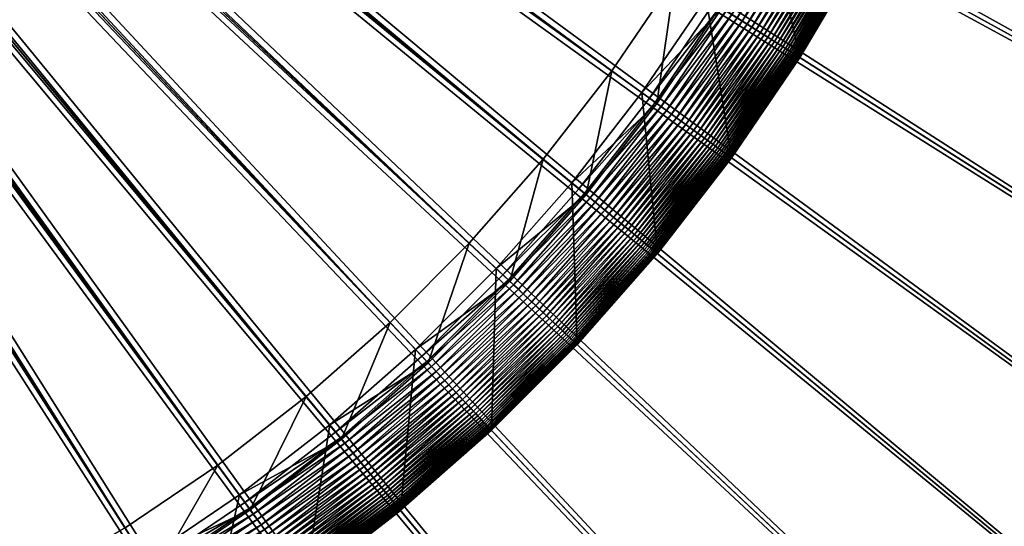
# Model space of a CAD drawing. Header units: millimetres. Extents: x -6 to 6, y -6 to 6.
# Tile 45 of 256: x 1.6 to 3.4, y -2.7 to -1.8. Entities that reach past the tile are written whole.
import ezdxf

# ---------------------------------------------------------------- set-up
doc = ezdxf.new("R2010")
doc.units = ezdxf.units.MM
doc.layers.get('0').update_dxf_attribs({"true_color": 0x5890e1})

msp = doc.modelspace()

# ---------------------------------------------------------------- meshes
at = {"color": 206, "true_color": 0x6c0888}
mesh = msp.add_polyface(dxfattribs=at)
corners = [(3.3407, 0, -7.7581), (0.2266, -0.0142, -7.7581), (3.3341, -0.2098, -7.7581), (0.227, 0, -8.1441), (3.2562, 0, -8.1272), (3.2498, -0.2045, -8.1272), (0.2252, -0.0284, -7.7581), (3.3144, -0.4187, -7.7581), (0.2266, -0.0142, -8.1441), (3.2306, -0.4081, -8.1272), (0.223, -0.0425, -7.7581), (3.2816, -0.626, -7.7581), (0.2252, -0.0284, -8.1441), (3.1986, -0.6101, -8.1272), (0.2199, -0.0564, -7.7581), (3.2358, -0.8308, -7.7581), (0.223, -0.0425, -8.1441), (3.1539, -0.8098, -8.1272), (0.2159, -0.0701, -7.7581), (3.1772, -1.0323, -7.7581), (0.2199, -0.0564, -8.1441), (3.0969, -1.0062, -8.1272), (0.2111, -0.0835, -7.7581), (3.1061, -1.2298, -7.7581), (0.2159, -0.0701, -8.1441), (3.0276, -1.1987, -8.1272), (0.2054, -0.0966, -7.7581), (3.0228, -1.4224, -7.7581), (0.2111, -0.0835, -8.1441), (2.9463, -1.3864, -8.1272), (0.1989, -0.1093, -7.7581), (2.9275, -1.6094, -7.7581), (0.2054, -0.0966, -8.1441), (2.8535, -1.5687, -8.1272), (0.1917, -0.1216, -7.7581), (2.8207, -1.79, -7.7581), (0.1989, -0.1093, -8.1441), (2.7493, -1.7447, -8.1272), (2.8429, -1.8041, -7.7593), (2.7136, -1.9715, -7.7584), (2.724, -1.979, -7.7593), (2.832, -1.7972, -7.7584), (2.7027, -1.9636, -7.7581), (0.1837, -0.1334, -7.7581), (0.1917, -0.1216, -8.1441), (2.6344, -1.9139, -8.1272), (2.835, -1.7991, -8.3807), (2.7164, -1.9735, -8.3807), (2.6891, -1.9537, -11.6008), (2.8142, -2.0446, -7.8094), (2.809, -2.0408, -7.8029), (2.6753, -2.2131, -7.8029), (2.8033, -2.0367, -7.7968), (2.6699, -2.2087, -7.7968), (2.7973, -2.0323, -7.791), (2.6641, -2.2039, -7.791), (2.7908, -2.0276, -7.7856), (2.658, -2.1988, -7.7856), (2.784, -2.0226, -7.7806), (2.6515, -2.1935, -7.7806), (2.7767, -2.0174, -7.7761), (2.6446, -2.1877, -7.7761), (2.7691, -2.0118, -7.7721), (2.6373, -2.1817, -7.7721), (2.7609, -2.0059, -7.7685), (2.6295, -2.1753, -7.7685), (2.7524, -1.9997, -7.7654), (2.6214, -2.1685, -7.7654), (2.7434, -1.9931, -7.7628), (2.6128, -2.1615, -7.7628), (2.7339, -1.9863, -7.7608), (2.6038, -2.154, -7.7608), (2.5944, -2.1462, -7.7593), (2.5845, -2.138, -7.7584), (2.5741, -2.1294, -7.7581), (0.1749, -0.1447, -7.7581), (0.1837, -0.1334, -8.1441), (2.509, -2.0756, -8.1272), (2.5871, -2.1402, -8.3807), (2.5611, -2.1186, -11.6008), (2.8531, -2.0729, -11.7544), (2.7173, -2.2479, -11.7544), (0.1655, -0.1553, -7.7581), (2.4353, -2.2868, -7.7581), (0.1749, -0.1447, -8.1441), (2.3737, -2.229, -8.1272), (0.1554, -0.1654, -7.7581), (2.2869, -2.4352, -7.7581), (0.1655, -0.1553, -8.1441), (2.2291, -2.3736, -8.1272), (0.1447, -0.1749, -7.7581), (2.1295, -2.574, -7.7581), (0.1554, -0.1654, -8.1441), (2.0756, -2.5089, -8.1272), (0.1335, -0.1836, -7.7581), (1.9637, -2.7027, -7.7581), (0.1447, -0.1749, -8.1441), (1.914, -2.6343, -8.1272)]
mesh.append_faces([[corners[k] for k in face] for face in [(0, 1, 2), (2, 6, 7), (7, 10, 11), (11, 14, 15), (15, 18, 19), (19, 22, 23), (23, 26, 27), (27, 30, 31), (31, 34, 35), (38, 39, 40), (41, 42, 39), (35, 43, 42), (37, 47, 45), (46, 48, 47), (66, 69, 67), (68, 71, 69), (70, 72, 71), (40, 73, 72), (39, 74, 73), (42, 75, 74), (45, 78, 77), (47, 79, 78), (48, 81, 79), (74, 82, 83), (83, 86, 87), (87, 90, 91), (91, 94, 95)]], dxfattribs={"vtx0": -1, "color": 206})
mesh.append_faces([[corners[k] for k in face] for face in [(3, 4, 5), (8, 5, 9), (12, 9, 13), (16, 13, 17), (20, 17, 21), (24, 21, 25), (28, 25, 29), (32, 29, 33), (36, 33, 37), (44, 37, 45), (37, 46, 47), (49, 50, 51), (50, 52, 53), (52, 54, 55), (54, 56, 57), (56, 58, 59), (58, 60, 61), (60, 62, 63), (62, 64, 65), (64, 66, 67), (66, 68, 69), (68, 70, 71), (70, 40, 72), (40, 39, 73), (39, 42, 74), (76, 45, 77), (45, 47, 78), (47, 48, 79), (48, 80, 81), (84, 77, 85), (88, 85, 89), (92, 89, 93), (96, 93, 97)]], dxfattribs={"vtx2": -1, "color": 206})
mesh = msp.add_polyface(dxfattribs=at)
corners = [(0.0961, -0.3743, 34.1561), (1.7134, -5.2733, 34.1273), (0.1194, -0.3675, 34.1561), (1.7579, -5.4102, 33.4988), (0.1194, -0.3675, 33.4988), (0.1423, -0.3593, 33.4988), (2.0411, -5.1553, 34.1273), (0.1423, -0.3593, 34.1561), (2.0941, -5.2891, 33.4988), (0.1645, -0.3497, 33.4988), (2.3608, -5.017, 34.1273), (0.1645, -0.3497, 34.1561), (2.4221, -5.1472, 33.4988), (0.1862, -0.3386, 33.4988), (2.6712, -4.8589, 34.1273), (0.1862, -0.3386, 34.1561), (2.7405, -4.985, 33.4988), (0.2071, -0.3263, 33.4988), (2.971, -4.6816, 34.1273), (0.2071, -0.3263, 34.1561), (3.0481, -4.803, 33.4988), (0.2271, -0.3126, 33.4988), (3.2591, -4.4858, 34.1273), (0.2271, -0.3126, 34.1561), (3.3437, -4.6022, 33.4988), (0.2463, -0.2978, 33.4988), (3.5343, -4.2723, 34.1273), (0.2463, -0.2978, 34.1561), (3.626, -4.3831, 33.4988), (0.2645, -0.2817, 33.4988), (3.7956, -4.0419, 34.1273), (0.2645, -0.2817, 34.1561), (3.8941, -4.1468, 33.4988), (0.2817, -0.2645, 33.4988), (4.0419, -3.7956, 34.1273), (0.2817, -0.2645, 34.1561), (4.1468, -3.8941, 33.4988), (0.2978, -0.2463, 33.4988), (4.2723, -3.5343, 34.1273), (0.2978, -0.2463, 34.1561), (4.3831, -3.626, 33.4988), (0.3126, -0.2271, 33.4988), (4.4858, -3.2591, 34.1273), (0.3126, -0.2271, 34.1561), (4.6022, -3.3437, 33.4988), (0.3263, -0.2071, 33.4988), (4.803, -3.0481, 33.4988), (4.6816, -2.971, 34.1273), (0.3263, -0.2071, 34.1561), (0.3386, -0.1862, 33.4988), (4.985, -2.7405, 33.4988), (4.8589, -2.6712, 34.1273), (0.3386, -0.1862, 34.1561), (0.3497, -0.1645, 33.4988), (5.1472, -2.4221, 33.4988), (5.017, -2.3608, 34.1273), (0.3497, -0.1645, 34.1561), (0.3593, -0.1423, 33.4988), (5.2891, -2.0941, 33.4988), (5.1553, -2.0411, 34.1273), (0.3593, -0.1423, 34.1561), (0.3675, -0.1194, 33.4988), (5.4102, -1.7579, 33.4988), (5.2733, -1.7134, 34.1273), (0.3675, -0.1194, 34.1561), (0.3743, -0.0961, 33.4988), (5.5099, -1.4147, 33.4988), (5.3705, -1.3789, 34.1273), (0.3743, -0.0961, 34.1561), (0.3796, -0.0724, 33.4988), (5.5878, -1.0659, 33.4988), (5.4465, -1.039, 34.1273), (0.3796, -0.0724, 34.1561), (0.3834, -0.0484, 33.4988), (5.6437, -0.713, 33.4988), (5.501, -0.6949, 34.1273), (0.3834, -0.0484, 34.1561), (0.3857, -0.0243, 33.4988), (5.5338, -0.3482, 34.1273), (0.3857, -0.0243, 34.1561), (5.6774, -0.3572, 33.4988), (0.3864, 0, 33.4988), (5.5447, 0, 34.1273), (0.3864, 0, 34.1561)]
mesh.append_faces([[corners[k] for k in face] for face in [(0, 1, 2), (2, 6, 7), (7, 10, 11), (11, 14, 15), (15, 18, 19), (19, 22, 23), (23, 26, 27), (27, 30, 31), (31, 34, 35), (35, 38, 39), (39, 42, 43), (44, 45, 46), (43, 47, 48), (46, 49, 50), (48, 51, 52), (50, 53, 54), (52, 55, 56), (54, 57, 58), (56, 59, 60), (58, 61, 62), (60, 63, 64), (62, 65, 66), (64, 67, 68), (66, 69, 70), (68, 71, 72), (70, 73, 74), (72, 75, 76), (76, 78, 79), (79, 82, 83)]], dxfattribs={"vtx0": -1, "color": 206})
mesh.append_faces([[corners[k] for k in face] for face in [(3, 4, 5), (8, 5, 9), (12, 9, 13), (16, 13, 17), (20, 17, 21), (24, 21, 25), (28, 25, 29), (32, 29, 33), (36, 33, 37), (40, 37, 41), (39, 38, 42), (44, 41, 45), (43, 42, 47), (46, 45, 49), (48, 47, 51), (50, 49, 53), (52, 51, 55), (54, 53, 57), (56, 55, 59), (58, 57, 61), (60, 59, 63), (62, 61, 65), (64, 63, 67), (66, 65, 69), (68, 67, 71), (70, 69, 73), (72, 71, 75), (74, 73, 77), (76, 75, 78), (80, 77, 81), (79, 78, 82)]], dxfattribs={"vtx2": -1, "color": 206})
mesh = msp.add_polyface(dxfattribs=at)
corners = [(0.2199, -0.0564, -8.1441), (3.0969, -1.0062, -8.1272), (0.2159, -0.0701, -8.1441), (3.1772, -1.0323, -7.7581), (0.2159, -0.0701, -7.7581), (0.2111, -0.0835, -7.7581), (3.0276, -1.1987, -8.1272), (0.2111, -0.0835, -8.1441), (3.1061, -1.2298, -7.7581), (0.2054, -0.0966, -7.7581), (2.9463, -1.3864, -8.1272), (0.2054, -0.0966, -8.1441), (3.0228, -1.4224, -7.7581), (0.1989, -0.1093, -7.7581), (2.8535, -1.5687, -8.1272), (0.1989, -0.1093, -8.1441), (2.9275, -1.6094, -7.7581), (0.1917, -0.1216, -7.7581), (2.7493, -1.7447, -8.1272), (0.1917, -0.1216, -8.1441), (2.8207, -1.79, -7.7581), (0.1837, -0.1334, -7.7581), (2.6344, -1.9139, -8.1272), (0.1837, -0.1334, -8.1441), (2.7027, -1.9636, -7.7581), (0.1749, -0.1447, -7.7581), (2.509, -2.0756, -8.1272), (0.1749, -0.1447, -8.1441), (2.5741, -2.1294, -7.7581), (0.1655, -0.1553, -7.7581), (2.3737, -2.229, -8.1272), (0.1655, -0.1553, -8.1441), (2.4353, -2.2868, -7.7581), (0.1554, -0.1654, -7.7581), (2.2291, -2.3736, -8.1272), (0.1554, -0.1654, -8.1441), (2.2869, -2.4352, -7.7581), (0.1447, -0.1749, -7.7581), (2.0756, -2.5089, -8.1272), (0.1447, -0.1749, -8.1441), (2.1295, -2.574, -7.7581), (0.1335, -0.1836, -7.7581), (1.914, -2.6343, -8.1272), (0.1335, -0.1836, -8.1441), (1.9637, -2.7027, -7.7581), (0.1217, -0.1916, -7.7581), (1.7901, -2.8206, -7.7581), (1.7448, -2.7493, -8.1272), (0.1217, -0.1916, -8.1441), (0.1094, -0.1989, -7.7581), (1.6094, -2.9274, -7.7581), (1.5687, -2.8534, -8.1272), (0.1094, -0.1989, -8.1441), (0.0967, -0.2053, -7.7581), (1.4225, -3.0227, -7.7581), (1.3865, -2.9463, -8.1272), (0.0967, -0.2053, -8.1441), (0.0836, -0.211, -7.7581), (1.2298, -3.1061, -7.7581), (1.1987, -3.0275, -8.1272), (0.0836, -0.211, -8.1441), (0.0702, -0.2158, -7.7581), (1.0324, -3.1772, -7.7581), (1.0063, -3.0968, -8.1272), (0.0702, -0.2158, -8.1441), (0.0565, -0.2198, -7.7581), (0.8309, -3.2357, -7.7581), (0.8098, -3.1539, -8.1272), (0.0565, -0.2198, -8.1441), (0.0426, -0.2229, -7.7581), (0.626, -3.2815, -7.7581), (0.6102, -3.1985, -8.1272), (0.0426, -0.2229, -8.1441), (0.0285, -0.2251, -7.7581), (0.4188, -3.3143, -7.7581), (0.4082, -3.2305, -8.1272), (0.0285, -0.2251, -8.1441), (0.0143, -0.2265, -7.7581), (0.2045, -3.2497, -8.1272), (0.0143, -0.2265, -8.1441), (0.2098, -3.3341, -7.7581), (0.0001, -0.2269, -7.7581), (0.0001, -3.2562, -8.1272), (0.0001, -0.2269, -8.1441)]
mesh.append_faces([[corners[k] for k in face] for face in [(0, 1, 2), (2, 6, 7), (7, 10, 11), (11, 14, 15), (15, 18, 19), (19, 22, 23), (23, 26, 27), (27, 30, 31), (31, 34, 35), (35, 38, 39), (39, 42, 43), (44, 45, 46), (43, 47, 48), (46, 49, 50), (48, 51, 52), (50, 53, 54), (52, 55, 56), (54, 57, 58), (56, 59, 60), (58, 61, 62), (60, 63, 64), (62, 65, 66), (64, 67, 68), (66, 69, 70), (68, 71, 72), (70, 73, 74), (72, 75, 76), (76, 78, 79), (79, 82, 83)]], dxfattribs={"vtx0": -1, "color": 206})
mesh.append_faces([[corners[k] for k in face] for face in [(3, 4, 5), (8, 5, 9), (12, 9, 13), (16, 13, 17), (20, 17, 21), (24, 21, 25), (28, 25, 29), (32, 29, 33), (36, 33, 37), (40, 37, 41), (44, 41, 45), (43, 42, 47), (46, 45, 49), (48, 47, 51), (50, 49, 53), (52, 51, 55), (54, 53, 57), (56, 55, 59), (58, 57, 61), (60, 59, 63), (62, 61, 65), (64, 63, 67), (66, 65, 69), (68, 67, 71), (70, 69, 73), (72, 71, 75), (74, 73, 77), (76, 75, 78), (80, 77, 81), (79, 78, 82)]], dxfattribs={"vtx2": -1, "color": 206})
mesh = msp.add_polyface(dxfattribs=at)
corners = [(0, -5.6886, 33.4988), (0.0243, -0.3857, 33.4988), (0.3572, -5.6774, 33.4988), (0, -0.3864, 34.1561), (0, -5.5447, 34.1273), (0.3482, -5.5338, 34.1273), (0.0484, -0.3834, 33.4988), (0.713, -5.6437, 33.4988), (0.0243, -0.3857, 34.1561), (0.6949, -5.501, 34.1273), (0.0724, -0.3796, 33.4988), (1.0659, -5.5878, 33.4988), (0.0484, -0.3834, 34.1561), (1.039, -5.4465, 34.1273), (0.0961, -0.3743, 33.4988), (1.4147, -5.5099, 33.4988), (0.0724, -0.3796, 34.1561), (1.3789, -5.3705, 34.1273), (0.1194, -0.3675, 33.4988), (1.7579, -5.4102, 33.4988), (0.0961, -0.3743, 34.1561), (1.7134, -5.2733, 34.1273), (0.1423, -0.3593, 33.4988), (2.0941, -5.2891, 33.4988), (0.1194, -0.3675, 34.1561), (2.0411, -5.1553, 34.1273), (0.1645, -0.3497, 33.4988), (2.4221, -5.1472, 33.4988), (0.1423, -0.3593, 34.1561), (2.3608, -5.017, 34.1273), (0.1862, -0.3386, 33.4988), (2.7405, -4.985, 33.4988), (0.1645, -0.3497, 34.1561), (2.6712, -4.8589, 34.1273), (0.2071, -0.3263, 33.4988), (3.0481, -4.803, 33.4988), (0.1862, -0.3386, 34.1561), (2.971, -4.6816, 34.1273), (3.0833, -4.8585, 33.5034), (3.37, -4.6384, 33.5009), (3.3823, -4.6553, 33.5034), (3.0721, -4.8408, 33.5009), (3.3571, -4.6207, 33.4993), (3.0604, -4.8224, 33.4993), (3.3437, -4.6022, 33.4988), (0.2271, -0.3126, 33.4988), (0.2071, -0.3263, 34.1561), (3.2591, -4.4858, 34.1273), (3.0635, -4.8273, 34.559), (3.3606, -4.6254, 34.559), (3.3268, -4.5789, 35.8425), (3.4816, -4.792, 33.5862), (3.4751, -4.7831, 33.5751), (3.7686, -4.5554, 33.5751), (3.4681, -4.7734, 33.5647), (3.761, -4.5463, 33.5647), (3.4606, -4.7632, 33.5548), (3.7529, -4.5365, 33.5548), (3.4527, -4.7522, 33.5457), (3.7443, -4.526, 33.5457), (3.4442, -4.7406, 33.5372), (3.7351, -4.5149, 33.5372), (3.4352, -4.7282, 33.5295), (3.7253, -4.5032, 33.5295), (3.4257, -4.7151, 33.5226), (3.715, -4.4907, 33.5226), (3.4157, -4.7013, 33.5165), (3.7042, -4.4776, 33.5165), (3.4051, -4.6867, 33.5112), (3.6927, -4.4637, 33.5112), (3.394, -4.6714, 33.5068), (3.6806, -4.4491, 33.5068), (3.6679, -4.4337, 33.5034), (3.6546, -4.4176, 33.5009), (3.6406, -4.4008, 33.4993), (3.626, -4.3831, 33.4988), (0.2463, -0.2978, 33.4988), (0.2271, -0.3126, 34.1561), (3.5343, -4.2723, 34.1273), (3.6444, -4.4053, 34.559), (3.6077, -4.361, 35.8425), (3.5297, -4.8582, 36.1041), (3.8278, -4.627, 36.1041), (0.2645, -0.2817, 33.4988), (3.8941, -4.1468, 33.4988), (0.2463, -0.2978, 34.1561), (3.7956, -4.0419, 34.1273), (0.2817, -0.2645, 33.4988), (4.1468, -3.8941, 33.4988), (0.2645, -0.2817, 34.1561), (4.0419, -3.7956, 34.1273), (0.2978, -0.2463, 33.4988), (4.3831, -3.626, 33.4988), (0.2817, -0.2645, 34.1561), (4.2723, -3.5343, 34.1273), (0.3126, -0.2271, 33.4988), (4.6022, -3.3437, 33.4988)]
mesh.append_faces([[corners[k] for k in face] for face in [(0, 1, 2), (2, 6, 7), (7, 10, 11), (11, 14, 15), (15, 18, 19), (19, 22, 23), (23, 26, 27), (27, 30, 31), (31, 34, 35), (38, 39, 40), (41, 42, 39), (43, 44, 42), (35, 45, 44), (37, 49, 47), (48, 50, 49), (70, 72, 71), (40, 73, 72), (39, 74, 73), (42, 75, 74), (44, 76, 75), (47, 79, 78), (49, 80, 79), (50, 82, 80), (75, 83, 84), (84, 87, 88), (88, 91, 92), (92, 95, 96)]], dxfattribs={"vtx0": -1, "color": 206})
mesh.append_faces([[corners[k] for k in face] for face in [(3, 4, 5), (8, 5, 9), (12, 9, 13), (16, 13, 17), (20, 17, 21), (24, 21, 25), (28, 25, 29), (32, 29, 33), (36, 33, 37), (46, 37, 47), (37, 48, 49), (51, 52, 53), (52, 54, 55), (54, 56, 57), (56, 58, 59), (58, 60, 61), (60, 62, 63), (62, 64, 65), (64, 66, 67), (66, 68, 69), (68, 70, 71), (70, 40, 72), (40, 39, 73), (39, 42, 74), (42, 44, 75), (77, 47, 78), (47, 49, 79), (49, 50, 80), (50, 81, 82), (85, 78, 86), (89, 86, 90), (93, 90, 94)]], dxfattribs={"vtx2": -1, "color": 206})
mesh = msp.add_polyface(dxfattribs=at)
corners = [(3.191, -1.5015, -11.7544), (3.0904, -1.6989, -7.9563), (3.0904, -1.6989, -11.7544), (3.191, -1.5015, -7.9563), (3.0904, -1.6989, -7.9467), (3.191, -1.5015, -7.9467), (3.0901, -1.6988, -7.9371), (3.1907, -1.5014, -7.9371), (3.0896, -1.6985, -7.9275), (3.1901, -1.5011, -7.9275), (3.0887, -1.698, -7.918), (3.1892, -1.5007, -7.918), (3.0876, -1.6974, -7.9086), (3.1881, -1.5002, -7.9086), (3.0862, -1.6966, -7.8993), (3.1866, -1.4995, -7.8993), (3.0844, -1.6956, -7.8901), (3.1848, -1.4986, -7.8901), (3.0824, -1.6945, -7.8811), (3.1827, -1.4976, -7.8811), (3.08, -1.6932, -7.8722), (3.1803, -1.4965, -7.8722), (3.0773, -1.6917, -7.8635), (3.1775, -1.4952, -7.8635), (3.0743, -1.6901, -7.855), (3.1743, -1.4937, -7.855), (3.0709, -1.6882, -7.8467), (3.1708, -1.492, -7.8467), (3.0671, -1.6861, -7.8387), (3.1669, -1.4902, -7.8387), (3.063, -1.6838, -7.831), (3.1627, -1.4882, -7.831), (3.0585, -1.6814, -7.8235), (3.158, -1.486, -7.8235), (3.0536, -1.6787, -7.8163), (3.153, -1.4836, -7.8163), (3.0483, -1.6758, -7.8094), (3.1475, -1.4811, -7.8094), (3.0426, -1.6726, -7.8029), (3.1416, -1.4783, -7.8029), (3.0365, -1.6693, -7.7968), (3.1353, -1.4753, -7.7968), (3.0299, -1.6657, -7.791), (3.1285, -1.4721, -7.791), (3.023, -1.6618, -7.7856), (3.1213, -1.4688, -7.7856), (3.0156, -1.6578, -7.7806), (3.1137, -1.4652, -7.7806), (3.0077, -1.6534, -7.7761), (3.1056, -1.4613, -7.7761), (2.9994, -1.6489, -7.7721), (2.9699, -1.8847, -7.8811), (2.9676, -1.8833, -7.8722), (2.965, -1.8816, -7.8635), (2.9621, -1.8798, -7.855), (2.9588, -1.8777, -7.8467), (2.9552, -1.8754, -7.8387), (2.9512, -1.8728, -7.831), (2.9469, -1.8701, -7.8235), (2.9421, -1.8671, -7.8163), (2.937, -1.8639, -7.8094), (2.9316, -1.8604, -7.8029), (2.9257, -1.8566, -7.7968), (2.9194, -1.8526, -7.791), (2.9126, -1.8484, -7.7856), (2.9055, -1.8438, -7.7806), (2.8979, -1.839, -7.7761), (2.8899, -1.8339, -7.7721), (2.9906, -1.644, -7.7685), (2.8814, -1.8286, -7.7685), (2.9813, -1.6389, -7.7654), (2.8725, -1.8229, -7.7654), (2.9716, -1.6336, -7.7628), (2.8631, -1.8169, -7.7628), (2.9613, -1.628, -7.7608), (2.8533, -1.8107, -7.7608), (2.9506, -1.622, -7.7593), (2.8429, -1.8041, -7.7593), (2.9393, -1.6159, -7.7584), (2.832, -1.7972, -7.7584), (2.9275, -1.6094, -7.7581), (2.8207, -1.79, -7.7581), (2.8535, -1.5687, -8.1272), (2.9423, -1.6175, -8.3807), (2.835, -1.7991, -8.3807), (2.7493, -1.7447, -8.1272), (2.9127, -1.6012, -11.6008), (2.8064, -1.781, -11.6008), (2.9776, -1.8896, -11.7544)]
mesh.append_faces([[corners[k] for k in face] for face in [(0, 1, 2), (3, 4, 1), (5, 6, 4), (7, 8, 6), (9, 10, 8), (11, 12, 10), (13, 14, 12), (15, 16, 14), (17, 18, 16), (19, 20, 18), (21, 22, 20), (23, 24, 22), (25, 26, 24), (27, 28, 26), (29, 30, 28), (31, 32, 30), (33, 34, 32), (35, 36, 34), (37, 38, 36), (39, 40, 38), (41, 42, 40), (43, 44, 42), (45, 46, 44), (47, 48, 46), (49, 50, 48), (72, 75, 73), (74, 77, 75), (76, 79, 77), (78, 81, 79), (82, 84, 85), (83, 87, 84), (86, 88, 87)]], dxfattribs={"vtx0": -1, "color": 206})
mesh.append_faces([[corners[k] for k in face] for face in [(16, 18, 51), (18, 20, 52), (20, 22, 53), (22, 24, 54), (24, 26, 55), (26, 28, 56), (28, 30, 57), (30, 32, 58), (32, 34, 59), (34, 36, 60), (36, 38, 61), (38, 40, 62), (40, 42, 63), (42, 44, 64), (44, 46, 65), (46, 48, 66), (48, 50, 67), (50, 68, 69), (68, 70, 71), (70, 72, 73), (72, 74, 75), (74, 76, 77), (76, 78, 79), (78, 80, 81), (82, 83, 84), (83, 86, 87), (86, 2, 88)]], dxfattribs={"vtx2": -1, "color": 206})
mesh = msp.add_polyface(dxfattribs=at)
corners = [(3.0904, -1.6989, -11.7544), (3.0904, -1.6989, -7.9563), (2.9776, -1.8896, -7.9563), (2.9776, -1.8896, -11.7544), (3.0904, -1.6989, -7.9467), (2.9776, -1.8896, -7.9467), (3.0901, -1.6988, -7.9371), (2.9773, -1.8894, -7.9371), (3.0896, -1.6985, -7.9275), (2.9768, -1.8891, -7.9275), (3.0887, -1.698, -7.918), (2.976, -1.8886, -7.918), (3.0876, -1.6974, -7.9086), (2.9749, -1.8879, -7.9086), (3.0862, -1.6966, -7.8993), (2.9736, -1.887, -7.8993), (3.0844, -1.6956, -7.8901), (2.9719, -1.886, -7.8901), (2.9699, -1.8847, -7.8811), (3.0824, -1.6945, -7.8811), (2.9676, -1.8833, -7.8722), (3.08, -1.6932, -7.8722), (2.965, -1.8816, -7.8635), (3.0773, -1.6917, -7.8635), (2.9621, -1.8798, -7.855), (3.0743, -1.6901, -7.855), (2.9588, -1.8777, -7.8467), (3.0709, -1.6882, -7.8467), (2.9552, -1.8754, -7.8387), (3.0671, -1.6861, -7.8387), (2.9512, -1.8728, -7.831), (3.063, -1.6838, -7.831), (2.9469, -1.8701, -7.8235), (3.0585, -1.6814, -7.8235), (2.9421, -1.8671, -7.8163), (3.0536, -1.6787, -7.8163), (2.937, -1.8639, -7.8094), (3.0483, -1.6758, -7.8094), (2.9316, -1.8604, -7.8029), (3.0426, -1.6726, -7.8029), (2.9257, -1.8566, -7.7968), (3.0365, -1.6693, -7.7968), (2.9194, -1.8526, -7.791), (3.0299, -1.6657, -7.791), (2.9126, -1.8484, -7.7856), (3.023, -1.6618, -7.7856), (2.9055, -1.8438, -7.7806), (3.0156, -1.6578, -7.7806), (2.8979, -1.839, -7.7761), (3.0077, -1.6534, -7.7761), (2.8899, -1.8339, -7.7721), (2.9994, -1.6489, -7.7721), (2.8814, -1.8286, -7.7685), (2.9906, -1.644, -7.7685), (2.8725, -1.8229, -7.7654), (2.9813, -1.6389, -7.7654), (2.8631, -1.8169, -7.7628), (2.8316, -2.0572, -7.8387), (2.8278, -2.0545, -7.831), (2.8236, -2.0514, -7.8235), (2.8191, -2.0481, -7.8163), (2.8142, -2.0446, -7.8094), (2.809, -2.0408, -7.8029), (2.8033, -2.0367, -7.7968), (2.7973, -2.0323, -7.791), (2.7908, -2.0276, -7.7856), (2.784, -2.0226, -7.7806), (2.7767, -2.0174, -7.7761), (2.7691, -2.0118, -7.7721), (2.7609, -2.0059, -7.7685), (2.7524, -1.9997, -7.7654), (2.7434, -1.9931, -7.7628), (2.8533, -1.8107, -7.7608), (2.7339, -1.9863, -7.7608), (2.8429, -1.8041, -7.7593), (2.724, -1.979, -7.7593), (2.832, -1.7972, -7.7584), (2.7136, -1.9715, -7.7584), (2.8207, -1.79, -7.7581), (2.7027, -1.9636, -7.7581), (2.835, -1.7991, -8.3807), (2.8064, -1.781, -11.6008), (2.6891, -1.9537, -11.6008), (2.8531, -2.0729, -11.7544)]
mesh.append_faces([[corners[k] for k in face] for face in [(0, 2, 3), (1, 5, 2), (4, 7, 5), (6, 9, 7), (8, 11, 9), (10, 13, 11), (12, 15, 13), (14, 17, 15), (16, 18, 17), (19, 20, 18), (21, 22, 20), (23, 24, 22), (25, 26, 24), (27, 28, 26), (29, 30, 28), (31, 32, 30), (33, 34, 32), (35, 36, 34), (37, 38, 36), (39, 40, 38), (41, 42, 40), (43, 44, 42), (45, 46, 44), (47, 48, 46), (49, 50, 48), (51, 52, 50), (53, 54, 52), (55, 56, 54), (56, 73, 71), (72, 75, 73), (81, 83, 82)]], dxfattribs={"vtx0": -1, "color": 206})
mesh.append_faces([[corners[k] for k in face] for face in [(0, 1, 2), (1, 4, 5), (4, 6, 7), (6, 8, 9), (8, 10, 11), (10, 12, 13), (12, 14, 15), (14, 16, 17), (26, 28, 57), (28, 30, 58), (30, 32, 59), (32, 34, 60), (34, 36, 61), (36, 38, 62), (38, 40, 63), (40, 42, 64), (42, 44, 65), (44, 46, 66), (46, 48, 67), (48, 50, 68), (50, 52, 69), (52, 54, 70), (54, 56, 71), (56, 72, 73), (72, 74, 75), (74, 76, 77), (76, 78, 79), (80, 81, 82), (81, 3, 83)]], dxfattribs={"vtx2": -1, "color": 206})
mesh = msp.add_polyface(dxfattribs=at)
corners = [(2.9776, -1.8896, -11.7544), (2.9776, -1.8896, -7.9563), (2.8531, -2.0729, -7.9563), (2.8531, -2.0729, -11.7544), (2.9776, -1.8896, -7.9467), (2.8531, -2.0728, -7.9467), (2.9773, -1.8894, -7.9371), (2.8528, -2.0726, -7.9371), (2.9768, -1.8891, -7.9275), (2.8523, -2.0723, -7.9275), (2.976, -1.8886, -7.918), (2.8516, -2.0717, -7.918), (2.9749, -1.8879, -7.9086), (2.8505, -2.071, -7.9086), (2.9736, -1.887, -7.8993), (2.8492, -2.07, -7.8993), (2.9719, -1.886, -7.8901), (2.8476, -2.0689, -7.8901), (2.9699, -1.8847, -7.8811), (2.8457, -2.0675, -7.8811), (2.9676, -1.8833, -7.8722), (2.8435, -2.0659, -7.8722), (2.965, -1.8816, -7.8635), (2.841, -2.0641, -7.8635), (2.9621, -1.8798, -7.855), (2.8382, -2.062, -7.855), (2.9588, -1.8777, -7.8467), (2.8351, -2.0597, -7.8467), (2.8316, -2.0572, -7.8387), (2.9552, -1.8754, -7.8387), (2.8278, -2.0545, -7.831), (2.9512, -1.8728, -7.831), (2.8236, -2.0514, -7.8235), (2.9469, -1.8701, -7.8235), (2.8191, -2.0481, -7.8163), (2.9421, -1.8671, -7.8163), (2.8142, -2.0446, -7.8094), (2.937, -1.8639, -7.8094), (2.809, -2.0408, -7.8029), (2.9316, -1.8604, -7.8029), (2.8033, -2.0367, -7.7968), (2.9257, -1.8566, -7.7968), (2.7973, -2.0323, -7.791), (2.9194, -1.8526, -7.791), (2.7908, -2.0276, -7.7856), (2.9126, -1.8484, -7.7856), (2.784, -2.0226, -7.7806), (2.9055, -1.8438, -7.7806), (2.7767, -2.0174, -7.7761), (2.8979, -1.839, -7.7761), (2.7691, -2.0118, -7.7721), (2.8899, -1.8339, -7.7721), (2.7609, -2.0059, -7.7685), (2.8814, -1.8286, -7.7685), (2.7524, -1.9997, -7.7654), (2.8725, -1.8229, -7.7654), (2.7434, -1.9931, -7.7628), (2.7173, -2.2479, -7.9563), (2.7173, -2.2479, -7.9467), (2.7171, -2.2477, -7.9371), (2.7166, -2.2473, -7.9275), (2.7158, -2.2467, -7.918), (2.7149, -2.2459, -7.9086), (2.7136, -2.2448, -7.8993), (2.7121, -2.2436, -7.8901), (2.7103, -2.2421, -7.8811), (2.7082, -2.2404, -7.8722), (2.7058, -2.2384, -7.8635), (2.7031, -2.2362, -7.855), (2.7001, -2.2337, -7.8467), (2.6968, -2.231, -7.8387), (2.6932, -2.228, -7.831), (2.6892, -2.2247, -7.8235), (2.6849, -2.2211, -7.8163), (2.6803, -2.2173, -7.8094)]
mesh.append_faces([[corners[k] for k in face] for face in [(0, 2, 3), (1, 5, 2), (4, 7, 5), (6, 9, 7), (8, 11, 9), (10, 13, 11), (12, 15, 13), (14, 17, 15), (16, 19, 17), (18, 21, 19), (20, 23, 21), (22, 25, 23), (24, 27, 25), (26, 28, 27), (29, 30, 28), (31, 32, 30), (33, 34, 32), (35, 36, 34), (37, 38, 36), (39, 40, 38), (41, 42, 40), (43, 44, 42), (45, 46, 44), (47, 48, 46), (49, 50, 48), (51, 52, 50), (53, 54, 52), (55, 56, 54)]], dxfattribs={"vtx0": -1, "color": 206})
mesh.append_faces([[corners[k] for k in face] for face in [(0, 1, 2), (1, 4, 5), (4, 6, 7), (6, 8, 9), (8, 10, 11), (10, 12, 13), (12, 14, 15), (14, 16, 17), (16, 18, 19), (18, 20, 21), (20, 22, 23), (22, 24, 25), (24, 26, 27), (3, 2, 57), (2, 5, 58), (5, 7, 59), (7, 9, 60), (9, 11, 61), (11, 13, 62), (13, 15, 63), (15, 17, 64), (17, 19, 65), (19, 21, 66), (21, 23, 67), (23, 25, 68), (25, 27, 69), (27, 28, 70), (28, 30, 71), (30, 32, 72), (32, 34, 73), (34, 36, 74)]], dxfattribs={"vtx2": -1, "color": 206})
mesh = msp.add_polyface(dxfattribs=at)
corners = [(2.8531, -2.0729, -11.7544), (2.7173, -2.2479, -7.9563), (2.7173, -2.2479, -11.7544), (2.8531, -2.0729, -7.9563), (2.7173, -2.2479, -7.9467), (2.8531, -2.0728, -7.9467), (2.7171, -2.2477, -7.9371), (2.8528, -2.0726, -7.9371), (2.7166, -2.2473, -7.9275), (2.8523, -2.0723, -7.9275), (2.7158, -2.2467, -7.918), (2.8516, -2.0717, -7.918), (2.7149, -2.2459, -7.9086), (2.8505, -2.071, -7.9086), (2.7136, -2.2448, -7.8993), (2.8492, -2.07, -7.8993), (2.7121, -2.2436, -7.8901), (2.8476, -2.0689, -7.8901), (2.7103, -2.2421, -7.8811), (2.8457, -2.0675, -7.8811), (2.7082, -2.2404, -7.8722), (2.8435, -2.0659, -7.8722), (2.7058, -2.2384, -7.8635), (2.841, -2.0641, -7.8635), (2.7031, -2.2362, -7.855), (2.8382, -2.062, -7.855), (2.7001, -2.2337, -7.8467), (2.8351, -2.0597, -7.8467), (2.6968, -2.231, -7.8387), (2.8316, -2.0572, -7.8387), (2.6932, -2.228, -7.831), (2.8278, -2.0545, -7.831), (2.6892, -2.2247, -7.8235), (2.8236, -2.0514, -7.8235), (2.6849, -2.2211, -7.8163), (2.8191, -2.0481, -7.8163), (2.6803, -2.2173, -7.8094), (2.8142, -2.0446, -7.8094), (2.6753, -2.2131, -7.8029), (2.809, -2.0408, -7.8029), (2.6699, -2.2087, -7.7968), (2.8033, -2.0367, -7.7968), (2.6641, -2.2039, -7.791), (2.7973, -2.0323, -7.791), (2.658, -2.1988, -7.7856), (2.7908, -2.0276, -7.7856), (2.6515, -2.1935, -7.7806), (2.784, -2.0226, -7.7806), (2.6446, -2.1877, -7.7761), (2.7767, -2.0174, -7.7761), (2.6373, -2.1817, -7.7721), (2.7691, -2.0118, -7.7721), (2.6295, -2.1753, -7.7685), (2.7609, -2.0059, -7.7685), (2.6214, -2.1685, -7.7654), (2.5514, -2.3959, -7.8387), (2.548, -2.3927, -7.831), (2.5442, -2.3891, -7.8235), (2.5402, -2.3853, -7.8163), (2.5358, -2.3812, -7.8094), (2.531, -2.3767, -7.8029), (2.5259, -2.3719, -7.7968), (2.5205, -2.3668, -7.791), (2.5147, -2.3614, -7.7856), (2.5085, -2.3556, -7.7806), (2.502, -2.3495, -7.7761), (2.4951, -2.343, -7.7721), (2.4878, -2.3361, -7.7685), (2.4801, -2.3289, -7.7654), (2.6128, -2.1615, -7.7628), (2.4719, -2.3212, -7.7628), (2.6038, -2.154, -7.7608), (2.4634, -2.3132, -7.7608), (2.5944, -2.1462, -7.7593), (2.4545, -2.3048, -7.7593), (2.5845, -2.138, -7.7584), (2.4451, -2.296, -7.7584), (2.5741, -2.1294, -7.7581), (2.4353, -2.2868, -7.7581), (2.509, -2.0756, -8.1272), (2.5871, -2.1402, -8.3807), (2.4476, -2.2984, -8.3807), (2.3737, -2.229, -8.1272), (2.5611, -2.1186, -11.6008), (2.423, -2.2753, -11.6008), (2.5708, -2.4141, -11.7544)]
mesh.append_faces([[corners[k] for k in face] for face in [(0, 1, 2), (3, 4, 1), (5, 6, 4), (7, 8, 6), (9, 10, 8), (11, 12, 10), (13, 14, 12), (15, 16, 14), (17, 18, 16), (19, 20, 18), (21, 22, 20), (23, 24, 22), (25, 26, 24), (27, 28, 26), (29, 30, 28), (31, 32, 30), (33, 34, 32), (35, 36, 34), (37, 38, 36), (39, 40, 38), (41, 42, 40), (43, 44, 42), (45, 46, 44), (47, 48, 46), (49, 50, 48), (51, 52, 50), (53, 54, 52), (50, 67, 66), (52, 68, 67), (54, 70, 68), (69, 72, 70), (71, 74, 72), (73, 76, 74), (75, 78, 76), (79, 81, 82), (80, 84, 81), (83, 85, 84)]], dxfattribs={"vtx0": -1, "color": 206})
mesh.append_faces([[corners[k] for k in face] for face in [(26, 28, 55), (28, 30, 56), (30, 32, 57), (32, 34, 58), (34, 36, 59), (36, 38, 60), (38, 40, 61), (40, 42, 62), (42, 44, 63), (44, 46, 64), (46, 48, 65), (48, 50, 66), (50, 52, 67), (52, 54, 68), (54, 69, 70), (69, 71, 72), (71, 73, 74), (73, 75, 76), (75, 77, 78), (79, 80, 81), (80, 83, 84), (83, 2, 85)]], dxfattribs={"vtx2": -1, "color": 206})
mesh = msp.add_polyface(dxfattribs=at)
corners = [(2.7173, -2.2479, -11.7544), (2.7173, -2.2479, -7.9563), (2.5708, -2.4141, -7.9563), (2.5708, -2.4141, -11.7544), (2.7173, -2.2479, -7.9467), (2.5708, -2.4141, -7.9467), (2.7171, -2.2477, -7.9371), (2.5706, -2.4139, -7.9371), (2.7166, -2.2473, -7.9275), (2.5701, -2.4134, -7.9275), (2.7158, -2.2467, -7.918), (2.5694, -2.4128, -7.918), (2.7149, -2.2459, -7.9086), (2.5685, -2.4119, -7.9086), (2.7136, -2.2448, -7.8993), (2.5673, -2.4108, -7.8993), (2.7121, -2.2436, -7.8901), (2.5659, -2.4094, -7.8901), (2.7103, -2.2421, -7.8811), (2.5642, -2.4078, -7.8811), (2.7082, -2.2404, -7.8722), (2.5622, -2.406, -7.8722), (2.7058, -2.2384, -7.8635), (2.5599, -2.4039, -7.8635), (2.7031, -2.2362, -7.855), (2.5574, -2.4015, -7.855), (2.7001, -2.2337, -7.8467), (2.5546, -2.3988, -7.8467), (2.5514, -2.3959, -7.8387), (2.6968, -2.231, -7.8387), (2.548, -2.3927, -7.831), (2.6932, -2.228, -7.831), (2.5442, -2.3891, -7.8235), (2.6892, -2.2247, -7.8235), (2.5402, -2.3853, -7.8163), (2.6849, -2.2211, -7.8163), (2.5358, -2.3812, -7.8094), (2.6803, -2.2173, -7.8094), (2.531, -2.3767, -7.8029), (2.6753, -2.2131, -7.8029), (2.5259, -2.3719, -7.7968), (2.6699, -2.2087, -7.7968), (2.5205, -2.3668, -7.791), (2.6641, -2.2039, -7.791), (2.5147, -2.3614, -7.7856), (2.658, -2.1988, -7.7856), (2.5085, -2.3556, -7.7806), (2.6515, -2.1935, -7.7806), (2.502, -2.3495, -7.7761), (2.6446, -2.1877, -7.7761), (2.4951, -2.343, -7.7721), (2.372, -2.5259, -7.7968), (2.3669, -2.5204, -7.791), (2.3615, -2.5146, -7.7856), (2.3557, -2.5085, -7.7806), (2.3495, -2.5019, -7.7761), (2.343, -2.495, -7.7721), (2.4878, -2.3361, -7.7685), (2.3362, -2.4877, -7.7685), (2.4801, -2.3289, -7.7654), (2.3289, -2.48, -7.7654), (2.4719, -2.3212, -7.7628), (2.3213, -2.4719, -7.7628), (2.4634, -2.3132, -7.7608), (2.3133, -2.4634, -7.7608), (2.4545, -2.3048, -7.7593), (2.3049, -2.4544, -7.7593), (2.4451, -2.296, -7.7584), (2.2961, -2.445, -7.7584), (2.4353, -2.2868, -7.7581), (2.2869, -2.4352, -7.7581), (2.3737, -2.229, -8.1272), (2.4476, -2.2984, -8.3807), (2.2985, -2.4476, -8.3807), (2.423, -2.2753, -11.6008), (2.2753, -2.4229, -11.6008), (2.4142, -2.5707, -11.7544)]
mesh.append_faces([[corners[k] for k in face] for face in [(0, 2, 3), (1, 5, 2), (4, 7, 5), (6, 9, 7), (8, 11, 9), (10, 13, 11), (12, 15, 13), (14, 17, 15), (16, 19, 17), (18, 21, 19), (20, 23, 21), (22, 25, 23), (24, 27, 25), (26, 28, 27), (29, 30, 28), (31, 32, 30), (33, 34, 32), (35, 36, 34), (37, 38, 36), (39, 40, 38), (41, 42, 40), (43, 44, 42), (45, 46, 44), (47, 48, 46), (49, 50, 48), (59, 62, 60), (61, 64, 62), (63, 66, 64), (65, 68, 66), (67, 70, 68), (74, 76, 75)]], dxfattribs={"vtx0": -1, "color": 206})
mesh.append_faces([[corners[k] for k in face] for face in [(0, 1, 2), (1, 4, 5), (4, 6, 7), (6, 8, 9), (8, 10, 11), (10, 12, 13), (12, 14, 15), (14, 16, 17), (16, 18, 19), (18, 20, 21), (20, 22, 23), (22, 24, 25), (24, 26, 27), (38, 40, 51), (40, 42, 52), (42, 44, 53), (44, 46, 54), (46, 48, 55), (48, 50, 56), (50, 57, 58), (57, 59, 60), (59, 61, 62), (61, 63, 64), (63, 65, 66), (65, 67, 68), (67, 69, 70), (71, 72, 73), (72, 74, 75), (74, 3, 76)]], dxfattribs={"vtx2": -1, "color": 206})
mesh = msp.add_polyface(dxfattribs=at)
corners = [(2.3737, -2.229, -8.1272), (2.2985, -2.4476, -8.3807), (2.2291, -2.3736, -8.1272), (2.4476, -2.2984, -8.3807), (2.2753, -2.4229, -11.6008), (2.4128, -2.5693, -7.918), (2.2459, -2.7148, -7.9086), (2.2468, -2.7158, -7.918), (2.412, -2.5684, -7.9086), (2.2449, -2.7135, -7.8993), (2.4109, -2.5672, -7.8993), (2.2436, -2.712, -7.8901), (2.4095, -2.5658, -7.8901), (2.2422, -2.7102, -7.8811), (2.4079, -2.5641, -7.8811), (2.2404, -2.7081, -7.8722), (2.4061, -2.5621, -7.8722), (2.2385, -2.7057, -7.8635), (2.4039, -2.5599, -7.8635), (2.2362, -2.7031, -7.855), (2.4016, -2.5573, -7.855), (2.2338, -2.7001, -7.8467), (2.3989, -2.5545, -7.8467), (2.396, -2.5514, -7.8387), (2.231, -2.6968, -7.8387), (2.3927, -2.5479, -7.831), (2.228, -2.6931, -7.831), (2.3892, -2.5442, -7.8235), (2.2247, -2.6892, -7.8235), (2.3854, -2.5401, -7.8163), (2.2212, -2.6849, -7.8163), (2.3813, -2.5357, -7.8094), (2.2173, -2.6802, -7.8094), (2.3768, -2.531, -7.8029), (2.2132, -2.6752, -7.8029), (2.372, -2.5259, -7.7968), (2.2087, -2.6698, -7.7968), (2.3669, -2.5204, -7.791), (2.204, -2.6641, -7.791), (2.3615, -2.5146, -7.7856), (2.1989, -2.6579, -7.7856), (2.3557, -2.5085, -7.7806), (2.1935, -2.6514, -7.7806), (2.3495, -2.5019, -7.7761), (2.1878, -2.6445, -7.7761), (2.343, -2.495, -7.7721), (2.1818, -2.6372, -7.7721), (2.3362, -2.4877, -7.7685), (2.1754, -2.6295, -7.7685), (2.3289, -2.48, -7.7654), (2.1686, -2.6213, -7.7654), (2.3213, -2.4719, -7.7628), (2.1615, -2.6127, -7.7628), (2.3133, -2.4634, -7.7608), (2.1541, -2.6037, -7.7608), (2.3049, -2.4544, -7.7593), (2.1463, -2.5943, -7.7593), (2.2961, -2.445, -7.7584), (2.1381, -2.5844, -7.7584), (2.2869, -2.4352, -7.7581), (2.1295, -2.574, -7.7581), (2.1403, -2.587, -8.3807), (2.0756, -2.5089, -8.1272), (2.1187, -2.561, -11.6008), (2.4142, -2.5707, -11.7544), (2.248, -2.7173, -11.7544), (1.9932, -2.7433, -7.7628), (1.9863, -2.7339, -7.7608), (1.9791, -2.7239, -7.7593), (1.9716, -2.7135, -7.7584), (1.9637, -2.7027, -7.7581), (1.9537, -2.689, -11.6008)]
mesh.append_faces([[corners[k] for k in face] for face in [(0, 1, 2), (3, 4, 1), (5, 6, 7), (8, 9, 6), (10, 11, 9), (12, 13, 11), (14, 15, 13), (16, 17, 15), (18, 19, 17), (20, 21, 19), (22, 24, 21), (23, 26, 24), (25, 28, 26), (27, 30, 28), (29, 32, 30), (31, 34, 32), (33, 36, 34), (35, 38, 36), (37, 40, 38), (39, 42, 40), (41, 44, 42), (43, 46, 44), (45, 48, 46), (47, 50, 48), (49, 52, 50), (51, 54, 52), (53, 56, 54), (55, 58, 56), (57, 60, 58), (2, 61, 62), (1, 63, 61), (4, 65, 63)]], dxfattribs={"vtx0": -1, "color": 206})
mesh.append_faces([[corners[k] for k in face] for face in [(22, 23, 24), (23, 25, 26), (25, 27, 28), (27, 29, 30), (29, 31, 32), (31, 33, 34), (33, 35, 36), (35, 37, 38), (37, 39, 40), (39, 41, 42), (41, 43, 44), (43, 45, 46), (45, 47, 48), (47, 49, 50), (49, 51, 52), (51, 53, 54), (53, 55, 56), (55, 57, 58), (57, 59, 60), (2, 1, 61), (1, 4, 63), (4, 64, 65), (50, 52, 66), (52, 54, 67), (54, 56, 68), (56, 58, 69), (58, 60, 70), (61, 63, 71)]], dxfattribs={"vtx2": -1, "color": 206})
mesh = msp.add_polyface(dxfattribs=at)
corners = [(2.5708, -2.4141, -11.7544), (2.5708, -2.4141, -7.9563), (2.4142, -2.5707, -7.9563), (2.4142, -2.5707, -11.7544), (2.5708, -2.4141, -7.9467), (2.4141, -2.5707, -7.9467), (2.5706, -2.4139, -7.9371), (2.4139, -2.5705, -7.9371), (2.5701, -2.4134, -7.9275), (2.4135, -2.57, -7.9275), (2.5694, -2.4128, -7.918), (2.4128, -2.5693, -7.918), (2.5685, -2.4119, -7.9086), (2.412, -2.5684, -7.9086), (2.5673, -2.4108, -7.8993), (2.4109, -2.5672, -7.8993), (2.5659, -2.4094, -7.8901), (2.4095, -2.5658, -7.8901), (2.5642, -2.4078, -7.8811), (2.4079, -2.5641, -7.8811), (2.5622, -2.406, -7.8722), (2.4061, -2.5621, -7.8722), (2.5599, -2.4039, -7.8635), (2.4039, -2.5599, -7.8635), (2.5574, -2.4015, -7.855), (2.4016, -2.5573, -7.855), (2.5546, -2.3988, -7.8467), (2.3989, -2.5545, -7.8467), (2.5514, -2.3959, -7.8387), (2.396, -2.5514, -7.8387), (2.548, -2.3927, -7.831), (2.3927, -2.5479, -7.831), (2.5442, -2.3891, -7.8235), (2.3892, -2.5442, -7.8235), (2.5402, -2.3853, -7.8163), (2.3854, -2.5401, -7.8163), (2.5358, -2.3812, -7.8094), (2.3813, -2.5357, -7.8094), (2.531, -2.3767, -7.8029), (2.3768, -2.531, -7.8029), (2.372, -2.5259, -7.7968), (2.5259, -2.3719, -7.7968), (2.3669, -2.5204, -7.791), (2.5205, -2.3668, -7.791), (2.3615, -2.5146, -7.7856), (2.5147, -2.3614, -7.7856), (2.3557, -2.5085, -7.7806), (2.5085, -2.3556, -7.7806), (2.3495, -2.5019, -7.7761), (2.502, -2.3495, -7.7761), (2.343, -2.495, -7.7721), (2.4951, -2.343, -7.7721), (2.3362, -2.4877, -7.7685), (2.4878, -2.3361, -7.7685), (2.3289, -2.48, -7.7654), (2.248, -2.7173, -7.9563), (2.248, -2.7172, -7.9467), (2.2478, -2.717, -7.9371), (2.2474, -2.7165, -7.9275), (2.2468, -2.7158, -7.918), (2.2459, -2.7148, -7.9086), (2.2449, -2.7135, -7.8993), (2.2436, -2.712, -7.8901), (2.2422, -2.7102, -7.8811), (2.2404, -2.7081, -7.8722), (2.2385, -2.7057, -7.8635), (2.2362, -2.7031, -7.855), (2.2338, -2.7001, -7.8467)]
mesh.append_faces([[corners[k] for k in face] for face in [(0, 2, 3), (1, 5, 2), (4, 7, 5), (6, 9, 7), (8, 11, 9), (10, 13, 11), (12, 15, 13), (14, 17, 15), (16, 19, 17), (18, 21, 19), (20, 23, 21), (22, 25, 23), (24, 27, 25), (26, 29, 27), (28, 31, 29), (30, 33, 31), (32, 35, 33), (34, 37, 35), (36, 39, 37), (38, 40, 39), (41, 42, 40), (43, 44, 42), (45, 46, 44), (47, 48, 46), (49, 50, 48), (51, 52, 50), (53, 54, 52)]], dxfattribs={"vtx0": -1, "color": 206})
mesh.append_faces([[corners[k] for k in face] for face in [(0, 1, 2), (1, 4, 5), (4, 6, 7), (6, 8, 9), (8, 10, 11), (10, 12, 13), (12, 14, 15), (14, 16, 17), (16, 18, 19), (18, 20, 21), (20, 22, 23), (22, 24, 25), (24, 26, 27), (26, 28, 29), (28, 30, 31), (30, 32, 33), (32, 34, 35), (34, 36, 37), (36, 38, 39), (3, 2, 55), (2, 5, 56), (5, 7, 57), (7, 9, 58), (9, 11, 59), (11, 13, 60), (13, 15, 61), (15, 17, 62), (17, 19, 63), (19, 21, 64), (21, 23, 65), (23, 25, 66), (25, 27, 67)]], dxfattribs={"vtx2": -1, "color": 206})
mesh = msp.add_polyface(dxfattribs=at)
corners = [(2.1754, -2.6295, -7.7685), (1.9997, -2.7523, -7.7654), (2.006, -2.7609, -7.7685), (2.1686, -2.6213, -7.7654), (1.9932, -2.7433, -7.7628), (2.1615, -2.6127, -7.7628), (1.9863, -2.7339, -7.7608), (2.1541, -2.6037, -7.7608), (1.9791, -2.7239, -7.7593), (2.1463, -2.5943, -7.7593), (1.9716, -2.7135, -7.7584), (2.1381, -2.5844, -7.7584), (1.9637, -2.7027, -7.7581), (2.0756, -2.5089, -8.1272), (2.1403, -2.587, -8.3807), (1.9736, -2.7163, -8.3807), (1.914, -2.6343, -8.1272), (1.9537, -2.689, -11.6008), (2.1187, -2.561, -11.6008), (2.0729, -2.853, -11.7544), (2.0729, -2.853, -7.9467), (2.0727, -2.8528, -7.9371), (1.8895, -2.9773, -7.9371), (2.0724, -2.8522, -7.9275), (1.8892, -2.9767, -7.9275), (2.0718, -2.8515, -7.918), (1.8887, -2.9759, -7.918), (2.071, -2.8504, -7.9086), (1.888, -2.9749, -7.9086), (2.0701, -2.8491, -7.8993), (1.8871, -2.9735, -7.8993), (2.0689, -2.8475, -7.8901), (1.886, -2.9718, -7.8901), (2.0676, -2.8456, -7.8811), (1.8848, -2.9698, -7.8811), (2.066, -2.8435, -7.8722), (1.8833, -2.9676, -7.8722), (2.0641, -2.841, -7.8635), (1.8817, -2.965, -7.8635), (2.0621, -2.8381, -7.855), (1.8798, -2.962, -7.855), (2.0598, -2.835, -7.8467), (1.8777, -2.9587, -7.8467), (2.0573, -2.8315, -7.8387), (1.8754, -2.9551, -7.8387), (2.0545, -2.8277, -7.831), (1.8729, -2.9511, -7.831), (2.0515, -2.8236, -7.8235), (1.8702, -2.9468, -7.8235), (2.0482, -2.819, -7.8163), (1.8672, -2.9421, -7.8163), (2.0447, -2.8141, -7.8094), (1.8639, -2.937, -7.8094), (2.0408, -2.8089, -7.8029), (1.8604, -2.9315, -7.8029), (2.0367, -2.8032, -7.7968), (1.8567, -2.9256, -7.7968), (2.0324, -2.7972, -7.791), (1.8527, -2.9193, -7.791), (2.0277, -2.7908, -7.7856), (1.8484, -2.9126, -7.7856), (2.0227, -2.7839, -7.7806), (1.8439, -2.9054, -7.7806), (2.0174, -2.7767, -7.7761), (1.8391, -2.8979, -7.7761), (2.0119, -2.769, -7.7721), (1.834, -2.8898, -7.7721), (1.8286, -2.8814, -7.7685), (1.823, -2.8724, -7.7654), (1.817, -2.863, -7.7628), (1.8108, -2.8532, -7.7608), (1.8042, -2.8428, -7.7593), (1.7973, -2.832, -7.7584), (1.7901, -2.8206, -7.7581), (1.7991, -2.8349, -8.3807), (1.7448, -2.7493, -8.1272), (1.781, -2.8063, -11.6008), (1.8897, -2.9776, -11.7544)]
mesh.append_faces([[corners[k] for k in face] for face in [(0, 1, 2), (3, 4, 1), (5, 6, 4), (7, 8, 6), (9, 10, 8), (11, 12, 10), (13, 15, 16), (14, 17, 15), (18, 19, 17), (51, 54, 52), (53, 56, 54), (55, 58, 56), (57, 60, 58), (59, 62, 60), (61, 64, 62), (63, 66, 64), (65, 67, 66), (2, 68, 67), (1, 69, 68), (4, 70, 69), (6, 71, 70), (8, 72, 71), (10, 73, 72), (16, 74, 75), (15, 76, 74), (17, 77, 76)]], dxfattribs={"vtx0": -1, "color": 206})
mesh.append_faces([[corners[k] for k in face] for face in [(13, 14, 15), (20, 21, 22), (21, 23, 24), (23, 25, 26), (25, 27, 28), (27, 29, 30), (29, 31, 32), (31, 33, 34), (33, 35, 36), (35, 37, 38), (37, 39, 40), (39, 41, 42), (41, 43, 44), (43, 45, 46), (45, 47, 48), (47, 49, 50), (49, 51, 52), (51, 53, 54), (53, 55, 56), (55, 57, 58), (57, 59, 60), (59, 61, 62), (61, 63, 64), (63, 65, 66), (65, 2, 67), (2, 1, 68), (1, 4, 69), (4, 6, 70), (6, 8, 71), (8, 10, 72), (10, 12, 73), (16, 15, 74), (15, 17, 76), (17, 19, 77)]], dxfattribs={"vtx2": -1, "color": 206})
mesh = msp.add_polyface(dxfattribs=at)
corners = [(2.4142, -2.5707, -11.7544), (2.248, -2.7173, -7.9563), (2.248, -2.7173, -11.7544), (2.4142, -2.5707, -7.9563), (2.248, -2.7172, -7.9467), (2.4141, -2.5707, -7.9467), (2.2478, -2.717, -7.9371), (2.4139, -2.5705, -7.9371), (2.2474, -2.7165, -7.9275), (2.4135, -2.57, -7.9275), (2.2468, -2.7158, -7.918), (2.0729, -2.853, -7.9563), (2.0729, -2.853, -11.7544), (2.0729, -2.853, -7.9467), (2.0727, -2.8528, -7.9371), (2.0724, -2.8522, -7.9275), (2.0718, -2.8515, -7.918), (2.2459, -2.7148, -7.9086), (2.071, -2.8504, -7.9086), (2.2449, -2.7135, -7.8993), (2.0701, -2.8491, -7.8993), (2.2436, -2.712, -7.8901), (2.0689, -2.8475, -7.8901), (2.2422, -2.7102, -7.8811), (2.0676, -2.8456, -7.8811), (2.2404, -2.7081, -7.8722), (2.066, -2.8435, -7.8722), (2.2385, -2.7057, -7.8635), (2.0641, -2.841, -7.8635), (2.2362, -2.7031, -7.855), (2.0621, -2.8381, -7.855), (2.2338, -2.7001, -7.8467), (2.0598, -2.835, -7.8467), (2.231, -2.6968, -7.8387), (2.0573, -2.8315, -7.8387), (2.228, -2.6931, -7.831), (2.0545, -2.8277, -7.831), (2.2247, -2.6892, -7.8235), (2.0515, -2.8236, -7.8235), (2.2212, -2.6849, -7.8163), (2.0482, -2.819, -7.8163), (2.2173, -2.6802, -7.8094), (2.0447, -2.8141, -7.8094), (2.2132, -2.6752, -7.8029), (2.0408, -2.8089, -7.8029), (2.2087, -2.6698, -7.7968), (2.0367, -2.8032, -7.7968), (2.204, -2.6641, -7.791), (2.0324, -2.7972, -7.791), (2.1989, -2.6579, -7.7856), (2.0277, -2.7908, -7.7856), (2.1935, -2.6514, -7.7806), (2.0227, -2.7839, -7.7806), (2.1878, -2.6445, -7.7761), (2.0174, -2.7767, -7.7761), (2.1818, -2.6372, -7.7721), (2.0119, -2.769, -7.7721), (2.1754, -2.6295, -7.7685), (2.006, -2.7609, -7.7685), (2.1686, -2.6213, -7.7654), (1.9997, -2.7523, -7.7654), (2.1187, -2.561, -11.6008)]
mesh.append_faces([[corners[k] for k in face] for face in [(0, 1, 2), (3, 4, 1), (5, 6, 4), (7, 8, 6), (9, 10, 8), (2, 11, 12), (1, 13, 11), (4, 14, 13), (6, 15, 14), (8, 16, 15), (10, 18, 16), (17, 20, 18), (19, 22, 20), (21, 24, 22), (23, 26, 24), (25, 28, 26), (27, 30, 28), (29, 32, 30), (31, 34, 32), (33, 36, 34), (35, 38, 36), (37, 40, 38), (39, 42, 40), (41, 44, 42), (43, 46, 44), (45, 48, 46), (47, 50, 48), (49, 52, 50), (51, 54, 52), (53, 56, 54), (55, 58, 56)]], dxfattribs={"vtx0": -1, "color": 206})
mesh.append_faces([[corners[k] for k in face] for face in [(2, 1, 11), (1, 4, 13), (4, 6, 14), (6, 8, 15), (8, 10, 16), (10, 17, 18), (17, 19, 20), (19, 21, 22), (21, 23, 24), (23, 25, 26), (25, 27, 28), (27, 29, 30), (29, 31, 32), (31, 33, 34), (33, 35, 36), (35, 37, 38), (37, 39, 40), (39, 41, 42), (41, 43, 44), (43, 45, 46), (45, 47, 48), (47, 49, 50), (49, 51, 52), (51, 53, 54), (53, 55, 56), (55, 57, 58), (57, 59, 60), (61, 2, 12)]], dxfattribs={"vtx2": -1, "color": 206})

doc.saveas('drawing.dxf')
